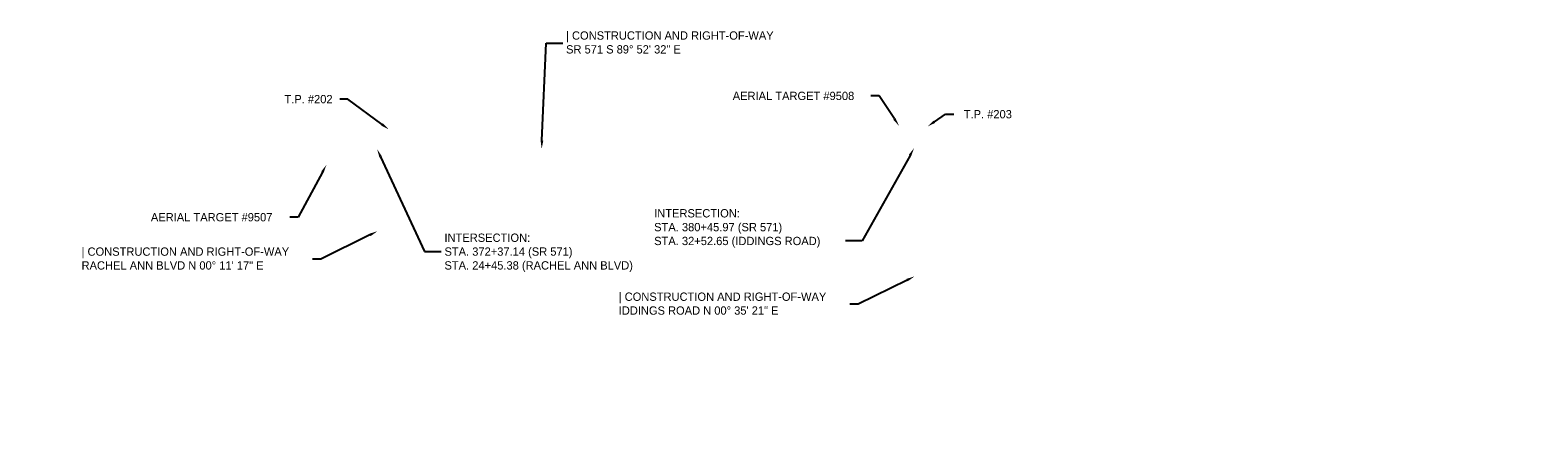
# Model space of a CAD drawing. Header units: feet. Extents: x 1455720 to 1471201, y 719875 to 721556.
# Tile 3 of 4: x 1458920 to 1461190, y 720322 to 720942. Entities that reach past the tile are written whole.
import ezdxf
from ezdxf import colors
from ezdxf.entities.mleader import LeaderData, LeaderLine
from ezdxf.math import Vec2, Vec3

# ---------------------------------------------------------------- set-up
doc = ezdxf.new("R2010")
doc.units = ezdxf.units.FT
doc.header["$MEASUREMENT"] = 0
doc.styles.add('Slanted-Normal', font='font31.shx', dxfattribs={"height": 0.14})

msp = doc.modelspace()

# ---------------------------------------------------------------- leaders
ml = msp.add_multileader_mtext('Standard')
ml.set_content('| CONSTRUCTION AND RIGHT-OF-WAY\\PSR 571 S 89%%D 52\' 32" E', color=256, style='Slanted-Normal')
ml.set_leader_properties()
ml.build(insert=Vec2(0, 0))
ml.multileader.update_dxf_attribs({"text_left_attachment_type": 2, "text_right_attachment_type": 2, "dogleg_length": 0.25, "arrow_head_size": 12.5, "scale": 100})
ctx = ml.context
ctx.base_point, ctx.scale, ctx.char_height, ctx.arrow_head_size, ctx.landing_gap_size, ctx.plane_origin = Vec3(1459721.6, 720922.9), 100, 12.5, 12.5, 5, Vec3(1459779.6, 720992.1)
ctx.left_attachment, ctx.right_attachment = 2, 2
notes = []
notes.append((ctx, [(1, (1, 1, 0), (1459696.6, 720922.9), (1, 0), 25, [(0, [(1459689.8, 720763.6)], 0, [])])]))
ctx.mtext.insert, ctx.mtext.flow_direction = Vec3(1459726.6, 720940.5), 5
ml = msp.add_multileader_mtext('Standard')
ml.set_content('\\pxi-3,l4,t4;T.P. #202', color=256, style='Slanted-Normal')
ml.set_leader_properties()
ml.build(insert=Vec2(0, 0))
ml.multileader.update_dxf_attribs({"text_left_attachment_type": 2, "text_right_attachment_type": 2, "dogleg_length": 0.125, "arrow_head_size": 12.5, "scale": 100})
ctx = ml.context
ctx.base_point, ctx.scale, ctx.char_height, ctx.arrow_head_size, ctx.landing_gap_size, ctx.plane_origin = Vec3(1459287.5, 720838.4, 782), 100, 12.5, 12.5, 2.5, Vec3(1459275.1, 720675.6, 782)
ctx.left_attachment, ctx.right_attachment = 2, 2
notes.append((ctx, [(0, (1, 1, 0), (1459398.2, 720838.4, 782), (-1, 0), 12.5, [(0, [(1459459.5, 720792.9, 782)], 0, [])])]))
ctx.mtext.insert, ctx.mtext.flow_direction = Vec3(1459290, 720844.7, 782), 5
ml = msp.add_multileader_mtext('Standard')
ml.set_content('AERIAL TARGET #9508', color=256, style='Slanted-Normal')
ml.set_leader_properties()
ml.build(insert=Vec2(0, 0))
ml.multileader.update_dxf_attribs({"text_left_attachment_type": 2, "text_right_attachment_type": 3, "dogleg_length": 0.125, "arrow_head_size": 12.5, "scale": 100})
ctx = ml.context
ctx.base_point, ctx.scale, ctx.char_height, ctx.arrow_head_size, ctx.landing_gap_size, ctx.plane_origin = Vec3(1459975.1, 720843.3, 782), 100, 12.5, 12.5, 2.5, Vec3(1460016.2, 720731.6, 782)
ctx.left_attachment, ctx.right_attachment = 2, 3
notes.append((ctx, [(0, (1, 1, 0), (1460198.2, 720843.3, 782), (-1, 0), 12.5, [(0, [(1460228, 720798.2, 782)], 0, [])])]))
ctx.mtext.insert, ctx.mtext.flow_direction = Vec3(1459977.6, 720849.6, 782), 5
ml = msp.add_multileader_mtext('Standard')
ml.set_content('\\pxi-3,l4,t4;T.P. #203', color=256, style='Slanted-Normal')
ml.set_leader_properties()
ml.build(insert=Vec2(0, 0))
ml.multileader.update_dxf_attribs({"text_left_attachment_type": 2, "text_right_attachment_type": 2, "dogleg_length": 0.125, "arrow_head_size": 12.5, "scale": 100})
ctx = ml.context
ctx.base_point, ctx.scale, ctx.char_height, ctx.arrow_head_size, ctx.landing_gap_size, ctx.plane_origin = Vec3(1460310.5, 720815.7, 782), 100, 12.5, 12.5, 2.5, Vec3(1460399.1, 720691.1, 782)
ctx.left_attachment, ctx.right_attachment = 2, 2
notes.append((ctx, [(1, (1, 1, 0), (1460298, 720815.7, 782), (1, 0), 12.5, [(0, [(1460271, 720797.3, 782)], 0, [])])]))
ctx.mtext.insert, ctx.mtext.flow_direction = Vec3(1460313, 720822, 782), 5
ml = msp.add_multileader_mtext('Standard')
ml.set_content('INTERSECTION:\\PSTA. 372+37.14 (SR 571)\\PSTA. 24+45.38 (RACHEL ANN BLVD)', color=256, style='Slanted-Normal')
ml.set_leader_properties()
ml.build(insert=Vec2(0, 0))
ml.multileader.update_dxf_attribs({"text_left_attachment_type": 2, "text_right_attachment_type": 2, "dogleg_length": 0.25, "arrow_head_size": 12.5, "scale": 100})
ctx = ml.context
ctx.base_point, ctx.scale, ctx.char_height, ctx.arrow_head_size, ctx.landing_gap_size, ctx.plane_origin = Vec3(1459538.5, 720608.9), 100, 12.5, 12.5, 5, Vec3(1459809.4, 720798.8)
ctx.left_attachment, ctx.right_attachment = 2, 2
notes.append((ctx, [(1, (1, 1, 0), (1459513.5, 720608.9), (1, 0), 25, [(0, [(1459442.1, 720763)], 0, [])])]))
ctx.mtext.insert, ctx.mtext.flow_direction = Vec3(1459543.5, 720636), 5
ml = msp.add_multileader_mtext('Standard')
ml.set_content('INTERSECTION:\\PSTA. 380+45.97 (SR 571)\\PSTA. 32+52.65 (IDDINGS ROAD)', color=256, style='Slanted-Normal')
ml.set_leader_properties()
ml.build(insert=Vec2(0, 0))
ml.multileader.update_dxf_attribs({"text_left_attachment_type": 2, "text_right_attachment_type": 3, "dogleg_length": 0.25, "arrow_head_size": 12.5, "scale": 100})
ctx = ml.context
ctx.base_point, ctx.scale, ctx.char_height, ctx.arrow_head_size, ctx.landing_gap_size, ctx.plane_origin = Vec3(1459854.3, 720645.7), 100, 12.5, 12.5, 5, Vec3(1460180.9, 720797.1)
ctx.left_attachment, ctx.right_attachment = 2, 3
notes.append((ctx, [(0, (1, 1, 0), (1460172.5, 720624.9), (-1, 0), 25, [(0, [(1460250.7, 720764.7)], 0, [])])]))
ctx.mtext.insert, ctx.mtext.flow_direction = Vec3(1459859.3, 720672.8), 5
ml = msp.add_multileader_mtext('Standard')
ml.set_content('AERIAL TARGET #9507', color=256, style='Slanted-Normal')
ml.set_leader_properties()
ml.build(insert=Vec2(0, 0))
ml.multileader.update_dxf_attribs({"text_left_attachment_type": 2, "text_right_attachment_type": 3, "dogleg_length": 0.125, "arrow_head_size": 12.5, "scale": 100})
ctx = ml.context
ctx.base_point, ctx.scale, ctx.char_height, ctx.arrow_head_size, ctx.landing_gap_size, ctx.plane_origin = Vec3(1459098.9, 720660.7, 782), 100, 12.5, 12.5, 2.5, Vec3(1459159.9, 720481.8, 782)
ctx.left_attachment, ctx.right_attachment = 2, 3
notes.append((ctx, [(0, (1, 1, 0), (1459323.1, 720660.7, 782), (-1, 0), 12.5, [(0, [(1459365.7, 720739.5, 782)], 0, [])])]))
ctx.mtext.insert, ctx.mtext.flow_direction = Vec3(1459101.4, 720666.9, 782), 5
ml = msp.add_multileader_mtext('Standard')
ml.set_content('\\pxr6.60067,qr,t1;AERIAL TARGET #9505', color=256, style='Slanted-Normal')
ml.set_leader_properties()
ml.build(insert=Vec2(0, 0))
ml.multileader.update_dxf_attribs({"text_left_attachment_type": 2, "text_right_attachment_type": 3, "dogleg_length": 0.125, "arrow_head_size": 12.5, "scale": 100})
ctx = ml.context
ctx.base_point, ctx.scale, ctx.char_height, ctx.arrow_head_size, ctx.landing_gap_size, ctx.plane_origin = Vec3(1457554.5, 720609.9, 782), 100, 12.5, 12.5, 2.5, Vec3(1457516.8, 720433.8, 782)
ctx.left_attachment, ctx.right_attachment = 2, 3
notes.append((ctx, [(0, (1, 1, 0), (1457640.1, 720589.1, 782), (-1, 0), 12.5, [(0, [(1457655.5, 720660.7, 782)], 0, [])])]))
ctx.mtext.insert, ctx.mtext.width, ctx.mtext.flow_direction = Vec3(1457557, 720637, 782), 136.439, 5
ml = msp.add_multileader_mtext('Standard')
ml.set_content('| CONSTRUCTION AND RIGHT-OF-WAY\\PRACHEL ANN BLVD N 00%%D 11\' 17" E', color=256, style='Slanted-Normal')
ml.set_leader_properties()
ml.build(insert=Vec2(0, 0))
ml.multileader.update_dxf_attribs({"text_left_attachment_type": 2, "text_right_attachment_type": 2, "dogleg_length": 0.125, "arrow_head_size": 12.5, "scale": 100})
ctx = ml.context
ctx.base_point, ctx.scale, ctx.char_height, ctx.arrow_head_size, ctx.landing_gap_size, ctx.plane_origin = Vec3(1458992, 720597.5), 100, 12.5, 12.5, 5, Vec3(1459449.3, 720475.7)
ctx.left_attachment, ctx.right_attachment = 2, 2
notes.append((ctx, [(0, (1, 1, 0), (1459357.5, 720597.5), (-1, 0), 12.5, [(0, [(1459442.5, 720639.5)], 0, [])])]))
ctx.mtext.insert, ctx.mtext.flow_direction = Vec3(1458997, 720615.1), 5
ml = msp.add_multileader_mtext('Standard')
ml.set_content('| CONSTRUCTION AND RIGHT-OF-WAY\\PIDDINGS ROAD N 00%%D 35\' 21" E', color=256, style='Slanted-Normal')
ml.set_leader_properties()
ml.build(insert=Vec2(0, 0))
ml.multileader.update_dxf_attribs({"text_left_attachment_type": 2, "text_right_attachment_type": 2, "dogleg_length": 0.125, "arrow_head_size": 12.5, "scale": 100})
ctx = ml.context
ctx.base_point, ctx.scale, ctx.char_height, ctx.arrow_head_size, ctx.landing_gap_size, ctx.plane_origin = Vec3(1459800.9, 720529.6), 100, 12.5, 12.5, 5, Vec3(1460258.2, 720407.7)
ctx.left_attachment, ctx.right_attachment = 2, 2
notes.append((ctx, [(0, (1, 1, 0), (1460166.4, 720529.6), (-1, 0), 12.5, [(0, [(1460251.4, 720571.5)], 0, [])])]))
ctx.mtext.insert, ctx.mtext.flow_direction = Vec3(1459805.9, 720547.2), 5
for ctx, leaders in notes:
    for number, flags, end, landing, length, lines in leaders:
        leader = LeaderData()
        leader.index, (leader.has_last_leader_line, leader.has_dogleg_vector, leader.attachment_direction) = number, flags
        leader.last_leader_point, leader.dogleg_vector, leader.dogleg_length = Vec3(end), Vec3(landing), length
        for number, points, colour, breaks in lines:
            line = LeaderLine()
            line.index, line.vertices, line.color, line.breaks = number, Vec3.list(points), colors.encode_raw_color(colour), breaks
            leader.lines.append(line)
        ctx.leaders.append(leader)

doc.saveas('drawing.dxf')
